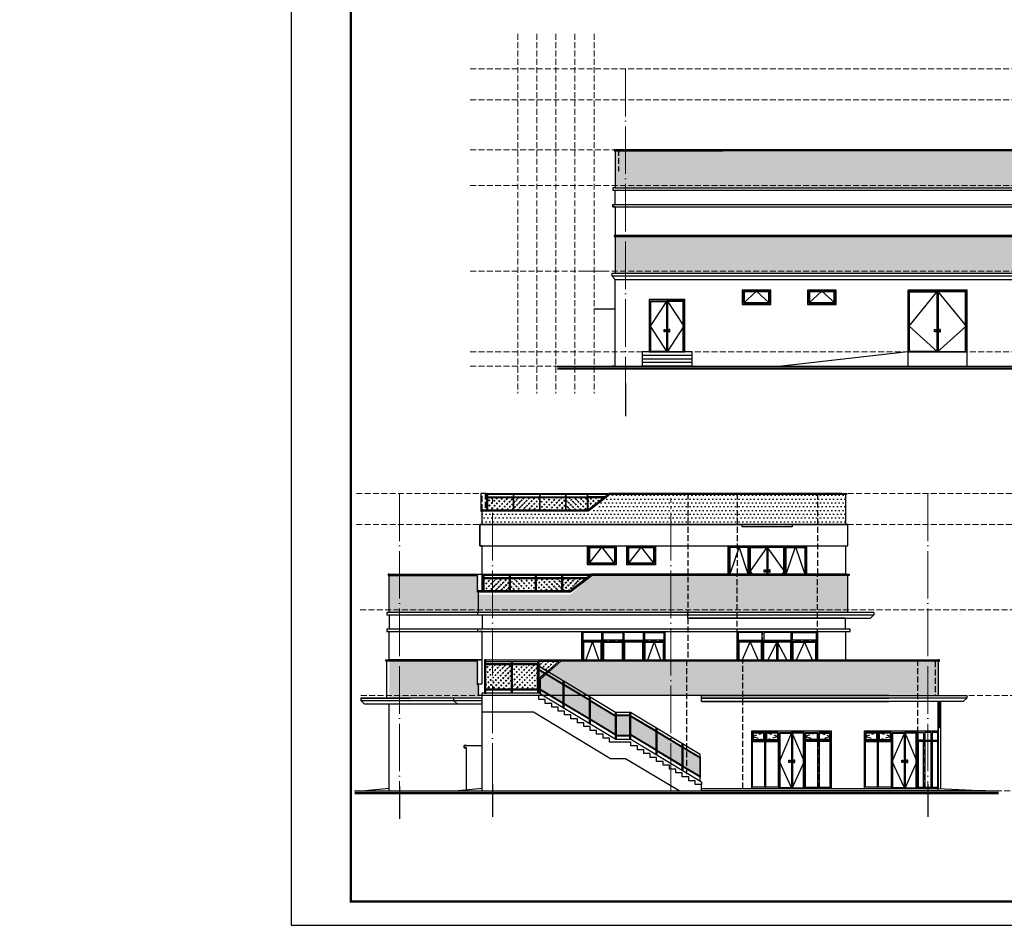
# Model space of a CAD drawing. Extents: x 447288 to 563800, y -194684 to 241749.
# Tile 64 of 91: x 447288 to 488669, y -20095 to 17973. Entities that reach past the tile are written whole.
import ezdxf

# ---------------------------------------------------------------- set-up
doc = ezdxf.new("R2010")
doc.units = 0
doc.header["$LTSCALE"] = 1000
for name, pattern in [('__DASH', [0.35, 0.25, -0.1]), ('DASH', [0.35, 0.25, -0.1]), ('DOTE', [2.42, 2, -0.2, 0.02, -0.2])]:
    doc.linetypes.add(name, pattern=pattern)
doc.layers.add('A-ASIS', color=115, linetype='DASH', lineweight=0, plot=False)
for name, color, linetype in [('A-ELEV-HATCH', 8, 'Continuous'), ('A-ELEV-HRAL', 3, 'Continuous'), ('A-ELEV-WIN1', 135, 'Continuous'), ('A-GRND', 7, 'Continuous'), ('A-OVER', 7, 'Continuous'), ('A-PUB_HATCH', 8, 'Continuous'), ('AXIS', 3, 'Continuous'), ('PUB_TITLE', 4, 'Continuous'), ('主楼节点$0$13W$0$PUB_HATCH', 8, 'Continuous')]:
    doc.layers.add(name, color=color, linetype=linetype)
doc.layers.add('DOTE', color=10, linetype='DOTE', lineweight=9)
pattern_1 = [(45, (0, 8), (-97.976716, 97.976716), [44.8, -115.2]), (45, (19.2, 16), (-97.976716, 97.976716), [19.2, -140.8]), (45, (0, 16), (-97.976716, 97.976716), [32, -128]), (45, (9.6, 8), (107.48023, -107.48023), [40, -120]), (45, (0, 0), (-97.976716, 97.976716), [64, -96]), (45, (0, 24), (-97.976716, 97.976716), [16, -144])]
pattern_2 = [(360, (-248835.66, -69012.44), (79.375, 158.75), [0, -158.75])]

# ---------------------------------------------------------------- blocks, each defined once
blk = doc.blocks.new('XFDAG')
at = {"layer": 'A-OVER'}
h = blk.add_hatch(dxfattribs=at)
h.set_pattern_fill('玻璃1', color=8, scale=20)
h.set_pattern_definition(pattern_1)
h.paths.add_polyline_path([(819835, -5848), (818991, -5848), (819479, -6282), (819835, -6068)])
h = blk.add_hatch(dxfattribs=at)
h.set_pattern_fill('玻璃1', color=8, scale=20)
h.set_pattern_definition(pattern_1)
h.paths.add_polyline_path([(819895, -5983), (820960, -5983), (820960, -7023), (819895, -7023)])
h = blk.add_hatch(dxfattribs=at)
h.set_pattern_fill('玻璃1', color=8, scale=20)
h.set_pattern_definition([(45, (90032.86, -35417.43), (-97.976716, 97.976716), [44.8, -115.2]), (45, (90052.06, -35409.43), (-97.976716, 97.976716), [19.2, -140.8]), (45, (90032.86, -35409.43), (-97.976716, 97.976716), [32, -128]), (45, (90042.46, -35417.43), (107.48023, -107.48023), [40, -120]), (45, (90032.86, -35425.43), (-97.976716, 97.976716), [64, -96]), (45, (90032.86, -35401.43), (-97.976716, 97.976716), [16, -144])])
h.paths.add_polyline_path([(822056, -5983), (820990, -5983), (820990, -7023), (822056, -7023)])
h = blk.add_hatch(dxfattribs=at)
h.set_pattern_fill('玻璃1', color=8, scale=20)
h.set_pattern_definition(pattern_1)
h.paths.add_polyline_path([(819835, -6994), (819835, -6214), (818809, -6831), (818809, -7611)])
h.paths.add_polyline_path([(818779, -6849), (817709, -7493), (817709, -8273), (818779, -7629)])
h.paths.add_polyline_path([(817679, -7511), (816609, -8155), (816609, -8935), (817679, -8291)])
h.paths.add_polyline_path([(816579, -8133), (816016, -8133), (816009, -8137), (816009, -8973), (816579, -8973)])
h.paths.add_polyline_path([(815979, -8155), (814909, -8799), (814909, -9579), (815979, -8935)])
h.paths.add_polyline_path([(814879, -9597), (814879, -8817), (813809, -9461), (813809, -10241)])
h.paths.add_polyline_path([(813779, -9479), (813055, -9915), (813055, -10695), (813779, -10259)])
at = {"layer": 'A-ELEV-HRAL', "color": 46}
for points in [[(813055, -10899), (813055, -9769), (815982, -8008), (816612, -8008), (819840, -6065)], [(819835, -5798), (818935, -5798)], [(819835, -5848), (818991, -5848)], [(819835, -5848), (818991, -5848), (819479, -6282), (819835, -6068), (819835, -5848)], [(822116, -5798), (819835, -5798), (819835, -7198)], [(822056, -5857), (819895, -5859), (819895, -7198)]]:
    blk.add_lwpolyline(points, dxfattribs=at)
for points in [[(819835, -6214), (819835, -6185), (818809, -6802), (818809, -6831)], [(820960, -5983), (819895, -5983), (819895, -5958), (820960, -5958)], [(820990, -5858), (820960, -5858), (820960, -7198), (820990, -7198)], [(822056, -5983), (820990, -5983), (820990, -5958), (822056, -5958)], [(822116, -7198), (822056, -7198), (822056, -5798), (822116, -5798)], [(818779, -6849), (818779, -6820), (817709, -7464), (817709, -7493)], [(818809, -6685), (818779, -6704), (818779, -7833), (818809, -7815)], [(819835, -7023), (819835, -6994), (818809, -7611), (818809, -7640)], [(819895, -7023), (820960, -7023), (820960, -7048), (819895, -7048)], [(820990, -7023), (822056, -7023), (822056, -7048), (820990, -7048)], [(817709, -7347), (817679, -7366), (817679, -8496), (817709, -8477)], [(817679, -7511), (817679, -7482), (816609, -8126), (816609, -8155)], [(818779, -7658), (818779, -7629), (817709, -8273), (817709, -8302)], [(815979, -8155), (815979, -8126), (814909, -8770), (814909, -8799)], [(816009, -8008), (815979, -8008), (815979, -9148), (816009, -9148)], [(816579, -8108), (816009, -8108), (816009, -8108), (816009, -8137), (816016, -8133), (816579, -8133)], [(816609, -8008), (816579, -8008), (816579, -9148), (816609, -9148)], [(814909, -8654), (814879, -8672), (814879, -9802), (814909, -9783)], [(817679, -8320), (817679, -8291), (816609, -8935), (816609, -8964)], [(814879, -8817), (814879, -8788), (813809, -9432), (813809, -9461)], [(815979, -8964), (815979, -8935), (814909, -9579), (814909, -9608)], [(816579, -8973), (816009, -8973), (816009, -8998), (816579, -8998)], [(813779, -9479), (813779, -9450), (813055, -9886), (813055, -9915)], [(813809, -9316), (813779, -9334), (813779, -10464), (813809, -10446)], [(814879, -9626), (814879, -9597), (813809, -10241), (813809, -10270)], [(813779, -10289), (813779, -10259), (813055, -10695), (813055, -10724)]]:
    blk.add_lwpolyline(points, close=True, dxfattribs=at)
at = {"layer": 'A-OVER', "color": 8}
for points in [[(819895, -5983), (820960, -5983), (820960, -7023), (819895, -7023)], [(822056, -5983), (820990, -5983), (820990, -7023), (822056, -7023)], [(819835, -6994), (819835, -6214), (818809, -6831), (818809, -7611)], [(818779, -6849), (817709, -7493), (817709, -8273), (818779, -7629)], [(817679, -7511), (816609, -8155), (816609, -8935), (817679, -8291)], [(815979, -8155), (814909, -8799), (814909, -9579), (815979, -8935)], [(816579, -8133), (816016, -8133), (816009, -8137), (816009, -8973), (816579, -8973)], [(814879, -9597), (814879, -8817), (813809, -9461), (813809, -10241)], [(813779, -9479), (813055, -9915), (813055, -10695), (813779, -10259)]]:
    blk.add_lwpolyline(points, close=True, dxfattribs=at)
blk = doc.blocks.new('fghjfgj')
at = {"layer": 'A-OVER'}
h = blk.add_hatch(dxfattribs=at)
h.set_pattern_fill('玻璃1', color=8, scale=20)
h.set_pattern_definition([(45, (59844.82, 30437.82), (-97.976716, 97.976716), [44.8, -115.2]), (45, (59864.02, 30445.82), (-97.976716, 97.976716), [19.2, -140.8]), (45, (59844.82, 30445.82), (-97.976716, 97.976716), [32, -128]), (45, (59854.42, 30437.82), (107.48023, -107.48023), [40, -120]), (45, (59844.82, 30429.82), (-97.976716, 97.976716), [64, -96]), (45, (59844.82, 30453.82), (-97.976716, 97.976716), [16, -144])])
h.paths.add_polyline_path([(733637, 51332), (732567, 51332), (732567, 50807), (733637, 50807)])
at = {"layer": 'A-ELEV-HRAL', "color": 46}
for points in [[(732537, 51457), (732567, 51457), (732567, 50807), (732537, 50807)], [(732567, 51332), (733637, 51332), (733637, 51357), (732567, 51357)]]:
    blk.add_lwpolyline(points, close=True, dxfattribs=at)
at = {"layer": 'A-OVER', "color": 8}
blk.add_lwpolyline([(733637, 51332), (732567, 51332), (732567, 50807), (733637, 50807)], close=True, dxfattribs=at)
blk = doc.blocks.new('SDFG')
at = {"layer": 'A-OVER'}
h = blk.add_hatch(dxfattribs=at)
h.set_pattern_fill('玻璃1', color=8, scale=20)
h.set_pattern_definition([(45, (-45651.42, -9674.32), (-97.976716, 97.976716), [44.8, -115.2]), (45, (-45632.22, -9666.32), (-97.976716, 97.976716), [19.2, -140.8]), (45, (-45651.42, -9666.32), (-97.976716, 97.976716), [32, -128]), (45, (-45641.82, -9674.32), (107.48023, -107.48023), [40, -120]), (45, (-45651.42, -9682.32), (-97.976716, 97.976716), [64, -96]), (45, (-45651.42, -9658.32), (-97.976716, 97.976716), [16, -144])])
h.paths.add_polyline_path([(729472, 47927), (730501, 47927), (730501, 47402), (730176, 47402)])
h = blk.add_hatch(dxfattribs=at)
h.set_pattern_fill('玻璃1', color=8, scale=20)
h.set_pattern_definition([(45, (1758.82, 19082.29), (-97.976716, 97.976716), [44.8, -115.2]), (45, (1778.02, 19090.29), (-97.976716, 97.976716), [19.2, -140.8]), (45, (1758.82, 19090.29), (-97.976716, 97.976716), [32, -128]), (45, (1768.42, 19082.29), (107.48023, -107.48023), [40, -120]), (45, (1758.82, 19074.29), (-97.976716, 97.976716), [64, -96]), (45, (1758.82, 19098.29), (-97.976716, 97.976716), [16, -144])])
h.paths.add_polyline_path([(733786, 47927), (732731, 47927), (732731, 47402), (733786, 47402)])
at = {"layer": 'A-ELEV-HRAL', "color": 46}
blk.add_lwpolyline([(729326, 48052), (733846, 48052), (733846, 48102), (729276, 48102)], dxfattribs=at)
for points in [[(730531, 48052), (730501, 48052), (730501, 47402), (730531, 47402)], [(733846, 47402), (733786, 47402), (733786, 48052), (733846, 48052)], [(730501, 47927), (729472, 47927), (729444, 47952), (730501, 47952)], [(733786, 47927), (732731, 47927), (732731, 47952), (733786, 47952)]]:
    blk.add_lwpolyline(points, close=True, dxfattribs=at)
at = {"layer": 'A-OVER', "color": 8}
for points in [[(729472, 47927), (730501, 47927), (730501, 47402), (730176, 47402)], [(733786, 47927), (732731, 47927), (732731, 47402), (733786, 47402)]]:
    blk.add_lwpolyline(points, close=True, dxfattribs=at)
at = {"layer": 'A-OVER', "xscale": -1}
for p in [(1464167, -3405), (1465267, -3405)]:
    blk.add_blockref('fghjfgj', p, dxfattribs=at)
blk = doc.blocks.new('DFVGXZDF')
at = {"layer": 'A-ELEV-WIN1'}
for points in [[(726191, 48502), (727391, 48502), (727391, 49302), (726191, 49302)], [(726241, 48552), (727341, 48552), (727341, 49252), (726241, 49252)]]:
    blk.add_lwpolyline(points, close=True, dxfattribs=at)
for points in [[(726241, 48552), (726791, 49252), (727341, 48552)], [(727341, 49252), (727341, 48552)], [(727341, 48552), (727341, 49252)], [(727391, 48552), (727391, 49252)], [(727316, 49227), (726266, 49227), (726266, 48577), (727316, 48577)], [(727316, 49227), (727316, 48577)]]:
    blk.add_lwpolyline(points, dxfattribs=at)
blk = doc.blocks.new('GC1205')
at = {"layer": 'A-ELEV-WIN1'}
for points in [[(35, 500), (-1165, 500), (-1165, -100), (35, -100)], [(-15, 450), (-1115, 450), (-1115, -50), (-15, -50)], [(-45, 420), (-1085, 420), (-1085, -20), (-45, -20)]]:
    blk.add_lwpolyline(points, close=True, dxfattribs=at)
blk.add_lwpolyline([(-15, -50), (-565, 450), (-1115, -50)], dxfattribs=at)
blk = doc.blocks.new('fdffff')
at = {"layer": 'A-ASIS'}
for p, q in [((2000, 6262), (2000, 7416)), ((2000, 7416), (2000, 6262)), ((0, 6839), (2400, 6839)), ((0, 6262), (2400, 6262)), ((2400, 5712), (0, 5712)), ((0, 5176), (2400, 5176)), ((2000, 4055), (2000, 5176)), ((2000, 5176), (2000, 4055)), ((0, 4598), (2400, 4598)), ((2000, 1523), (2000, 2677)), ((2000, 2677), (2000, 1523)), ((0, 2100), (2400, 2100)), ((0, 1523), (2400, 1523)), ((2400, 973), (0, 973)), ((0, 436), (2400, 436)), ((2000, -420), (2000, 436)), ((2000, 436), (2000, -420)), ((0, 159), (2400, 159)), ((0, -160), (2400, -160))]:
    blk.add_line(p, q, dxfattribs=at)
at = {"layer": 'A-ELEV-WIN1'}
for points in [[(2400, 4055), (2400, 7416), (0, 7416), (0, 4055)], [(1975, 7366), (1975, 6864), (50, 6864), (50, 7366)], [(2350, 6287), (2350, 7366), (2025, 7366), (2025, 6287)], [(2350, 7366), (2350, 6864), (2025, 6864), (2025, 7366)], [(2325, 6889), (2325, 7341), (2050, 7341), (2050, 6889)], [(1975, 6814), (1975, 6287), (50, 6287), (50, 6814)], [(2350, 6287), (2350, 6814), (2025, 6814), (2025, 6287)], [(2050, 6789), (2050, 6312), (2325, 6312), (2325, 6789)], [(2350, 6237), (2350, 5712), (0, 5712), (0, 6237)], [(2325, 6212), (2325, 5737), (25, 5737), (25, 6212)], [(1187, 5837), (1187, 5787), (1087, 5787), (1087, 5837)], [(2350, 5201), (2350, 5712), (0, 5712), (0, 5201)], [(2325, 5226), (2325, 5687), (25, 5687), (25, 5226)], [(1187, 5587), (1187, 5637), (1087, 5637), (1087, 5587)], [(1975, 4623), (1975, 5151), (50, 5151), (50, 4623)], [(2350, 5151), (2350, 4623), (2025, 4623), (2025, 5151)], [(2050, 4648), (2050, 5126), (2325, 5126), (2325, 4648)], [(1975, 4105), (1975, 4573), (50, 4573), (50, 4105)], [(2350, 4105), (2350, 4573), (2025, 4573), (2025, 4105)], [(2325, 4548), (2325, 4130), (2050, 4130), (2050, 4548)], [(2400, -435), (2400, 2677), (0, 2677), (0, -435)], [(1975, 2627), (1975, 2125), (50, 2125), (50, 2627)], [(2350, 1548), (2350, 2627), (2025, 2627), (2025, 1548)], [(2350, 2627), (2350, 2125), (2025, 2125), (2025, 2627)], [(2325, 2150), (2325, 2602), (2050, 2602), (2050, 2150)], [(1975, 2075), (1975, 1548), (50, 1548), (50, 2075)], [(2350, 1548), (2350, 2075), (2025, 2075), (2025, 1548)], [(2050, 2050), (2050, 1573), (2325, 1573), (2325, 2050)], [(2350, 1498), (2350, 973), (0, 973), (0, 1498)], [(2325, 1473), (2325, 998), (25, 998), (25, 1473)], [(2350, 461), (2350, 973), (0, 973), (0, 461)], [(2325, 486), (2325, 948), (25, 948), (25, 486)], [(1187, 1098), (1187, 1048), (1087, 1048), (1087, 1098)], [(1187, 848), (1187, 898), (1087, 898), (1087, 848)], [(1975, 184), (1975, 411), (50, 411), (50, 184)], [(1975, -135), (1975, 134), (50, 134), (50, -135)], [(2350, 411), (2350, 184), (2025, 184), (2025, 411)], [(2350, -135), (2350, 134), (2025, 134), (2025, -135)], [(1975, -420), (1975, -185), (50, -185), (50, -420)], [(2350, -420), (2350, -185), (2025, -185), (2025, -420)]]:
    blk.add_lwpolyline(points, close=True, dxfattribs=at)
at = {"layer": 'A-ELEV-WIN1', "linetype": '__DASH'}
for points in [[(2350, 6864), (2187, 7366), (2025, 6864)], [(2350, 6814), (2187, 6287), (2025, 6814)], [(2350, 4623), (2187, 5151), (2025, 4623)], [(2350, 4573), (2187, 4105), (2025, 4573)], [(2350, 2125), (2187, 2627), (2025, 2125)], [(2350, 2075), (2187, 1548), (2025, 2075)]]:
    blk.add_lwpolyline(points, dxfattribs=at)
at = {"layer": 'A-ELEV-WIN1'}
for points in [[(2350, 5712), (1137, 5201), (0, 5712), (1137, 6237), (2350, 5712)], [(2350, 973), (1137, 461), (0, 973), (1137, 1498), (2350, 973)]]:
    blk.add_lwpolyline(points, dxfattribs=at)

msp = doc.modelspace()

# ---------------------------------------------------------------- hatches: boundary and pattern name
at = {"layer": 'A-ELEV-HATCH'}
h = msp.add_hatch(dxfattribs=at)
h.set_pattern_fill('DOTS', color=256, scale=100, style=0)
h.set_pattern_definition([(360, (-312626.91, -925.8), (79.375, 158.75), [0, -158.75])])
h.paths.add_polyline_path([(515969.2, 15857.1), (509607.2, 15857.1), (508707.2, 15157.1), (489088.2, 15157.1), (489088.2, 14607.1), (525788.2, 14607.1), (525788.2, 15157.1), (516869.2, 15157.1)])
h.paths.add_polyline_path([(519169.2, 12457.1), (505988.2, 12457.1), (505337.2, 12457.1), (504437.2, 11657.1), (491999.2, 11657.1), (491099.2, 12457.1), (472318.6, 12457.1), (472318.6, 12257.1), (472318.6, 10907.1), (537787.6, 10907.4), (537938.2, 10907.2), (537938.2, 11657.1), (520069.2, 11657.1)])
h.paths.add_polyline_path([(543788.2, 8057.1), (523465.9, 8057.1), (522565.9, 8857.1), (502610.4, 8857.1), (501710.4, 8057.1), (494215.9, 8057.1), (493315.9, 8857.1), (472318.6, 8857.1), (472318.6, 7507.1), (472318.6, 7307.1), (541715.8, 7307.1), (543788.2, 7307.1)])
h = msp.add_hatch(dxfattribs=at)
h.set_pattern_fill('DOTS', color=256, scale=100, style=0)
h.set_pattern_definition(pattern_2)
h.paths.add_polyline_path([(466721.9, -2790.7), (471190.9, -2790.7), (472090.9, -1990.7), (481991.3, -1990.7), (481991.3, -3240.7), (466721.9, -3240.7)])
h = msp.add_hatch(dxfattribs=at)
h.set_pattern_fill('DOTS', color=256, scale=100, style=0)
h.set_pattern_definition(pattern_2)
h.paths.add_polyline_path([(466672.5, -6190.7), (470440.9, -6190.7), (471340.9, -5390.7), (482091.9, -5390.7), (482091.9, -6940.7), (482091.9, -6940.7), (466621.9, -6940.7), (466621.9, -6190.7)])
h.paths.add_polyline_path([(469156.9, -9763.1), (469554, -9410.1), (470025.9, -8990.7), (485891.9, -8990.7), (485891.9, -10440.7), (469272.5, -10440.7), (469156.9, -10371.1)])
h.paths.add_polyline_path([(462821.9, -8990.7), (466571.9, -8990.7), (466571.9, -9940.7), (466571.9, -9990.7), (466621.9, -9990.7), (466621.9, -10540.7), (462821.9, -10540.7)])
h.paths.add_polyline_path([(462821.9, -5390.7), (466571.9, -5390.7), (466571.9, -6140.7), (466571.9, -6190.7), (466621.9, -6190.7), (466621.9, -6940.7), (466521.9, -6940.7), (466521.9, -6940.7), (462821.9, -6940.7)])
at = {"layer": 'A-OVER'}
h = msp.add_hatch(dxfattribs=at)
h.set_pattern_fill('玻璃1', color=8, scale=20)
h.set_pattern_definition([(45, (56733.82, 30437.82), (-97.976716, 97.976716), [44.8, -115.2]), (45, (56753.02, 30445.82), (-97.976716, 97.976716), [19.2, -140.8]), (45, (56733.82, 30445.82), (-97.976716, 97.976716), [32, -128]), (45, (56743.42, 30437.82), (107.48023, -107.48023), [40, -120]), (45, (56733.82, 30429.82), (-97.976716, 97.976716), [64, -96]), (45, (56733.82, 30453.82), (-97.976716, 97.976716), [16, -144])])
h.paths.add_polyline_path([(470260.9, -2115.7), (471141.9, -2115.7), (471141.9, -2640.7), (470260.9, -2640.7)])
h = msp.add_hatch(dxfattribs=at)
h.set_pattern_fill('玻璃1', color=8, scale=20)
h.set_pattern_definition([(45, (-46407.04, -6269.32), (-97.976716, 97.976716), [44.8, -115.2]), (45, (-46387.84, -6261.32), (-97.976716, 97.976716), [19.2, -140.8]), (45, (-46407.04, -6261.32), (-97.976716, 97.976716), [32, -128]), (45, (-46397.44, -6269.32), (107.48023, -107.48023), [40, -120]), (45, (-46407.04, -6277.32), (-97.976716, 97.976716), [64, -96]), (45, (-46407.04, -6253.32), (-97.976716, 97.976716), [16, -144])])
h.paths.add_polyline_path([(471875, -2115.7), (471171.9, -2115.7), (471171.9, -2463.7), (471171.9, -2640.7)])
at = {"layer": '主楼节点$0$13W$0$PUB_HATCH'}
h = msp.add_hatch(dxfattribs=at)
h.set_pattern_fill('HEX', color=256, scale=10, angle=360, style=0)
h.set_pattern_definition([(360, (946247.614, -1027847.884), (4e-15, 16.49778), [9.525, -19.05]), (120, (946247.614, -1027847.884), (-14.28749659, -8.24889), [9.525, -19.05]), (60, (946257.139, -1027847.884), (-14.28749659, 8.24889), [9.525, -19.05])])
h.paths.add_polyline_path([(447287.7, -15825.8), (447287.7, -15795.8), (447287.7, -15795.8), (447287.7, -15825.8)])

# ---------------------------------------------------------------- linework, layer by layer
at = {"layer": 'A-ASIS'}
for p, q in [((468225.8, 17379.3), (468225.8, 2258.6)), ((469025.8, 17379.3), (469025.8, 2258.6)), ((469825.8, 17379.3), (469825.8, 2258.6)), ((470625.8, 17379.3), (470625.8, 2258.6)), ((471425.8, 17379.3), (471425.8, 2258.6)), ((466217, 15907.1), (550402, 15907.1)), ((466217.6, 14607.1), (550402.6, 14607.1)), ((466217.6, 12507.1), (550402.6, 12507.1)), ((466217.6, 11007.1), (550402.6, 11007.1)), ((466217.6, 7407.1), (550402.6, 7407.1)), ((484613.6, 4007.1), (484613.6, 6607.1)), ((485863.6, 6607.1), (485863.6, 4007.1)), ((473743.6, 4007.1), (473743.6, 6207.1)), ((474493.6, 6207.1), (474493.6, 4007.1)), ((466217.6, 4007.1), (489088.2, 4007.1)), ((466217.6, 3407.1), (550402.6, 3407.1)), ((461437.4, -1940.7), (491327.1, -1940.7)), ((461437.4, -3240.7), (491327.7, -3240.7)), ((477956.9, -5340.7), (477956.9, -4140.7)), ((478706.9, -4140.7), (478706.9, -5340.7)), ((479456.9, -5340.7), (479456.9, -4140.7)), ((461602.2, -6840.7), (491492.5, -6840.7)), ((471781.9, -8940.7), (471781.9, -7740.7)), ((472656.9, -8940.7), (472656.9, -7740.7)), ((473531.9, -8940.7), (473531.9, -7740.7)), ((478512.2, -8940.7), (478512.2, -7740.7)), ((479741.3, -8940.7), (479741.3, -7740.7)), ((470906.9, -8140.7), (471781.9, -8140.7)), ((474406.9, -8140.7), (471781.9, -8140.7)), ((472681.9, -8140.7), (471781.9, -8140.7)), ((472631.9, -8140.7), (473531.9, -8140.7)), ((477435.6, -8140.7), (478512.2, -8140.7)), ((480815.8, -8140.7), (478512.2, -8140.7)), ((479125.7, -8115.7), (479125.7, -8940.7)), ((461621.9, -10440.7), (491327.7, -10440.7)), ((461364, -14440.7), (491327.7, -14440.7))]:
    msp.add_line(p, q, dxfattribs=at)
msp.add_lwpolyline([(470999.2, 7407.1), (471846.3, 7407.1)], dxfattribs=at)
at = {"layer": 'A-ELEV-HRAL', "color": 46}
for points in [[(471768.4, 3407.1), (471768.4, 3407.1), (471838.4, 3407.1)], [(472253.6, 3407.1), (472253.6, 3407.1), (472183.6, 3407.1)], [(472021.3, -1990.7), (466900.9, -1990.7), (466900.9, -1940.7), (472072.5, -1940.7)], [(485956.9, -14440.7), (485956.9, -14440.7), (486026.9, -14440.7)]]:
    msp.add_lwpolyline(points, dxfattribs=at)
for points in [[(466900.9, -2640.7), (466960.9, -2640.7), (466960.9, -1985.7), (466900.9, -1985.7)], [(471171.9, -1990.7), (471141.9, -1990.7), (471141.9, -2640.7), (471171.9, -2640.7)], [(471141.9, -2115.7), (470260.9, -2115.7), (470260.9, -2090.7), (471141.9, -2090.7)], [(471171.9, -2115.7), (471875, -2115.7), (471903.1, -2090.7), (471171.9, -2090.7)]]:
    msp.add_lwpolyline(points, close=True, dxfattribs=at)
at = {"layer": 'A-ELEV-WIN1'}
for points in [[(487113.6, 6607.1), (484613.6, 6607.1), (484613.6, 4007.1), (484613.6, 4007.1), (484613.6, 4007.1), (485713.6, 4007.1), (485713.6, 4007.1), (487113.6, 4007.1)], [(484663.6, 6557.1), (485863.6, 6557.1), (485863.6, 4007.1), (484663.6, 4007.1)], [(484688.6, 6532.1), (485838.6, 6532.1), (485838.6, 4032.1), (484688.6, 4032.1)], [(487063.6, 6557.1), (485863.6, 6557.1), (485863.6, 4007.1), (487063.6, 4007.1)], [(487038.6, 6532.1), (485888.6, 6532.1), (485888.6, 4032.1), (487038.6, 4032.1)], [(475243.6, 6207.1), (473743.6, 6207.1), (473743.6, 4007.1), (473743.6, 4007.1), (473743.6, 4007.1), (474343.6, 4007.1), (474343.6, 4007.1), (475243.6, 4007.1)], [(473793.6, 6157.1), (474493.6, 6157.1), (474493.6, 4007.1), (473793.6, 4007.1)], [(473818.6, 6132.1), (474468.6, 6132.1), (474468.6, 4032.1), (473818.6, 4032.1)], [(475193.6, 6157.1), (474493.6, 6157.1), (474493.6, 4007.1), (475193.6, 4007.1)], [(475168.6, 6132.1), (474518.6, 6132.1), (474518.6, 4032.1), (475168.6, 4032.1)], [(474368.6, 4957.1), (474418.6, 4957.1), (474418.6, 4857.1), (474368.6, 4857.1)], [(474618.6, 4957.1), (474568.6, 4957.1), (474568.6, 4857.1), (474618.6, 4857.1)], [(485738.6, 4957.1), (485788.6, 4957.1), (485788.6, 4857.1), (485738.6, 4857.1)], [(485988.6, 4957.1), (485938.6, 4957.1), (485938.6, 4857.1), (485988.6, 4857.1)], [(478581.9, -5153.2), (478631.9, -5153.2), (478631.9, -5253.2), (478581.9, -5253.2)], [(478831.9, -5153.2), (478781.9, -5153.2), (478781.9, -5253.2), (478831.9, -5253.2)], [(471756.9, -7790.7), (470956.9, -7790.7), (470956.9, -8115.7), (471756.9, -8115.7)], [(471806.9, -7790.7), (472631.9, -7790.7), (472631.9, -8115.7), (471806.9, -8115.7)], [(473506.9, -7790.7), (472681.9, -7790.7), (472681.9, -8115.7), (473506.9, -8115.7)], [(473556.9, -7790.7), (474356.9, -7790.7), (474356.9, -8115.7), (473556.9, -8115.7)], [(478487.2, -7790.7), (477485.6, -7790.7), (477485.6, -8115.7), (478487.2, -8115.7)], [(479716.3, -7790.7), (478562.2, -7790.7), (478562.2, -8115.7), (479716.3, -8115.7)], [(479766.3, -7790.7), (480765.8, -7790.7), (480765.8, -8115.7), (479766.3, -8115.7)]]:
    msp.add_lwpolyline(points, close=True, dxfattribs=at)
for points in [[(485863.6, 6557.1), (487063.6, 5094.6), (485863.6, 4007.1), (484663.6, 5094.6), (485863.6, 6557.1)], [(474493.6, 6157.1), (475193.6, 5094.6), (474493.6, 4007.1), (473793.6, 5094.6), (474493.6, 6157.1)], [(477056.9, -5340.7), (477056.9, -4140.7), (480356.9, -4140.7), (480356.9, -5340.7)], [(477931.9, -5340.7), (477931.9, -4190.7), (477106.9, -4190.7), (477106.9, -5340.7)], [(477931.9, -5340.7), (477931.9, -4190.7), (477106.9, -4190.7), (477106.9, -5340.7)], [(477906.9, -5340.7), (477906.9, -4215.7), (477131.9, -4215.7), (477131.9, -5340.7)], [(477906.9, -5340.7), (477906.9, -4215.7), (477131.9, -4215.7), (477131.9, -5340.7)], [(477906.6, -5340.7), (477519.4, -4190.7), (477132.1, -5340.7)], [(477981.9, -5340.7), (477981.9, -4190.7), (478706.9, -4190.7), (478706.9, -5340.7)], [(478706.9, -4190.7), (477981.9, -5203.2), (478069.5, -5340.7)], [(478006.9, -5340.7), (478006.9, -4215.7), (478681.9, -4215.7), (478681.9, -5340.7)], [(479431.9, -5340.7), (479431.9, -4190.7), (478706.9, -4190.7), (478706.9, -5340.7)], [(479344.2, -5340.7), (479431.9, -5203.2), (478706.9, -4190.7)], [(479406.9, -5340.7), (479406.9, -4215.7), (478731.9, -4215.7), (478731.9, -5340.7)], [(479481.9, -5340.7), (479481.9, -4190.7), (480306.9, -4190.7), (480306.9, -5340.7)], [(479506.9, -5340.7), (479506.9, -4215.7), (480281.9, -4215.7), (480281.9, -5340.7)], [(479507.1, -5340.7), (479894.4, -4190.7), (480281.6, -5340.7)], [(470906.9, -8940.7), (470906.9, -7740.7), (474406.9, -7740.7), (474406.9, -8940.7)], [(471756.9, -8940.7), (471756.9, -7790.7), (470956.9, -7790.7), (470956.9, -8940.7)], [(477435.6, -8940.7), (477435.6, -7740.7), (480815.8, -7740.7), (480815.8, -8940.7)], [(478487.2, -8940.7), (478487.2, -7790.7), (477485.6, -7790.7), (477485.6, -8940.7)], [(471756.9, -8940.7), (471756.9, -8165.7), (470956.9, -8165.7), (470956.9, -8940.7)], [(471731.9, -8940.7), (471731.9, -8190.7), (470981.9, -8190.7), (470981.9, -8940.7)], [(471731.9, -8940.7), (471731.9, -8190.7), (470981.9, -8190.7), (470981.9, -8940.7)], [(471626.4, -8940.7), (471356.9, -8165.7), (471087.3, -8940.7)], [(471806.9, -8940.7), (471806.9, -8165.7), (472631.9, -8165.7), (472631.9, -8940.7)], [(471831.9, -8940.7), (471831.9, -8190.7), (472606.9, -8190.7), (472606.9, -8940.7)], [(471831.9, -8940.7), (471831.9, -8190.7), (472606.9, -8190.7), (472606.9, -8940.7)], [(473506.9, -8940.7), (473506.9, -8165.7), (472681.9, -8165.7), (472681.9, -8940.7)], [(473481.9, -8940.7), (473481.9, -8190.7), (472706.9, -8190.7), (472706.9, -8940.7)], [(473481.9, -8940.7), (473481.9, -8190.7), (472706.9, -8190.7), (472706.9, -8940.7)], [(473556.9, -8940.7), (473556.9, -8165.7), (474356.9, -8165.7), (474356.9, -8940.7)], [(473581.9, -8940.7), (473581.9, -8190.7), (474331.9, -8190.7), (474331.9, -8940.7)], [(473690.2, -8940.7), (473956.9, -8190.7), (474223.5, -8940.7)], [(478487.2, -8940.7), (478487.2, -8165.7), (477485.6, -8165.7), (477485.6, -8940.7)], [(478462.2, -8940.7), (478462.2, -8190.7), (477510.6, -8190.7), (477510.6, -8940.7)], [(478462.2, -8940.7), (478462.2, -8190.7), (477510.6, -8190.7), (477510.6, -8940.7)], [(478323.9, -8940.7), (477986.4, -8165.7), (477648.9, -8940.7)], [(478537.2, -8940.7), (478537.2, -8165.7), (479125.7, -8165.7), (479125.7, -8940.7)], [(478562.2, -8940.7), (478562.2, -8190.7), (479100.7, -8190.7), (479100.7, -8940.7)], [(479125.7, -8165.7), (478724.7, -8940.7)], [(479716.3, -8940.7), (479716.3, -8165.7), (479125.7, -8165.7), (479125.7, -8940.7)], [(479528.1, -8940.7), (479125.7, -8165.7)], [(479691.3, -8940.7), (479691.3, -8190.7), (479150.7, -8190.7), (479150.7, -8940.7)], [(479766.3, -8940.7), (479766.3, -8165.7), (480765.8, -8165.7), (480765.8, -8940.7)], [(479791.3, -8940.7), (479791.3, -8190.7), (480740.8, -8190.7), (480740.8, -8940.7)], [(479932.9, -8940.7), (480266.1, -8190.7), (480599.2, -8940.7)]]:
    msp.add_lwpolyline(points, dxfattribs=at)
at = {"layer": 'A-GRND'}
for p, q in [((469878.8, 3407.1), (547509.3, 3407.1)), ((461364, -14440.7), (488434.4, -14440.7))]:
    msp.add_line(p, q, dxfattribs=at)
at = {"layer": 'A-GRND', "const_width": 100}
for points in [[(469878.8, 3307.1), (547509.3, 3307.1)], [(461364, -14540.7), (488434.4, -14540.7)]]:
    msp.add_lwpolyline(points, dxfattribs=at)
at = {"layer": 'A-OVER'}
for p, q in [((491118.2, 12507.1), (472318.6, 12507.1)), ((491099.2, 12457.1), (472318.6, 12457.1)), ((466721.9, -3240.7), (482091.3, -3240.7)), ((471473.8, -6940.7), (462721.9, -6940.7)), ((462721.9, -6940.7), (462721.9, -7040.7)), ((462721.9, -7040.7), (462821.9, -7040.7)), ((462821.9, -7040.7), (462821.9, -7640.7)), ((478091.3, -7190.7), (475373.8, -7190.7)), ((462821.9, -7640.7), (462721.9, -7640.7)), ((462721.9, -7640.7), (462721.9, -7740.7)), ((462721.9, -7740.7), (478291.9, -7740.7)), ((485891.9, -8990.7), (485891.9, -10440.7)), ((485891.9, -10690.7), (485891.9, -14340.7))]:
    msp.add_line(p, q, dxfattribs=at)
for points in [[(472318.6, 12507.1), (472268.6, 12507.1), (472268.6, 12457.1), (472318.6, 12457.1)], [(472268.6, 12457.1), (472318.6, 12457.1), (472318.6, 12405.5), (472318.6, 12257.1), (472318.6, 12257.1), (472318.6, 11357.1)], [(472318.6, 12507.1), (476856.1, 12507.1)], [(472318.6, 12457.1), (476856.1, 12457.1)], [(472318.6, 12457.1), (472318.6, 12257.1), (472318.6, 12257.1), (472318.6, 10907.1)], [(472318.6, 10907.1), (472218.6, 10907.1), (472218.6, 10807.1)], [(472318.6, 10907.1), (537787.6, 10907.4)], [(472218.6, 10207.1), (472218.6, 10107.1), (472318.6, 10107.1)], [(472318.6, 10107.1), (494053.2, 10107.6)], [(472318.6, 10107.1), (472318.6, 8907.1)], [(472318.6, 8907.1), (472268.6, 8907.1), (472268.6, 8907.1), (472268.6, 8857.1), (472318.6, 8857.1), (472318.6, 7507.1)], [(472318.6, 8907.1), (493338.2, 8907.1)], [(500238.2, 8207.1), (494238.2, 8207.1), (493338.2, 8907.1), (472318.6, 8907.1)], [(472318.6, 8857.1), (493315.9, 8857.1), (494215.9, 8157.1), (501710.4, 8157.1), (502610.4, 8857.1), (522565.9, 8857.1)], [(472318.6, 8857.1), (472318.6, 7307.1)], [(541715.8, 7307.1), (472168.6, 7307.1), (472168.6, 7207.1), (472318.6, 7057.1), (541715.8, 7057.1)], [(472168.6, 7207.1), (541715.8, 7207.1)], [(472318.6, 6307.1), (472318.6, 7057.1)], [(472318.6, 3407.1), (472318.6, 6207.1), (472318.6, 6207.1), (472318.6, 6307.1), (472318.6, 6307.1)], [(472318.6, 3407.1), (472318.6, 5807.1), (471460.5, 5807.1)], [(475543.6, 4007.1), (473443.6, 4007.1)], [(475543.6, 3857.1), (473443.6, 3857.1)], [(484613.6, 4007.1), (479313.6, 3407.1)], [(475543.6, 3707.1), (473443.6, 3707.1)], [(475543.6, 3557.1), (473443.6, 3557.1)], [(475543.6, 3407.1), (473443.6, 3407.1)], [(466900.9, -1940.7), (466670.9, -1940.7), (466670.9, -2640.7)], [(481840.7, -1940.7), (472071.9, -1940.7), (471171.9, -2640.7), (466671.9, -2640.7)], [(481991.3, -1990.7), (472090.9, -1990.7), (471190.9, -2690.7), (466671.9, -2690.7)], [(481840.7, -1940.7), (482041.3, -1940.7), (482041.3, -1990.7), (481991.3, -1990.7)], [(481991.3, -1990.7), (481991.3, -3240.7)], [(466721.9, -2640.7), (466671.9, -2640.7), (466671.9, -2690.7), (466721.9, -2690.7)], [(466721.9, -3240.7), (466721.9, -2690.7)], [(466721.9, -4140.7), (466621.9, -4140.7), (466621.9, -3240.7), (466721.9, -3240.7)], [(481991.3, -4140.7), (482091.3, -4140.7), (482091.3, -3240.7), (481991.3, -3240.7)], [(466721.9, -6040.7), (466721.9, -4140.7)], [(481991.3, -4140.7), (481991.3, -5340.7)], [(462821.9, -5340.7), (462771.9, -5340.7), (462771.9, -5390.7), (462821.9, -5390.7)], [(462821.9, -5340.7), (466721.9, -5340.7)], [(481991.3, -5340.7), (471321.9, -5340.7), (470421.9, -6040.7), (466672.5, -6040.7), (466521.9, -6040.7)], [(466521.9, -6040.7), (466521.9, -5340.7), (466721.9, -5340.7)], [(481991.3, -5340.7), (482141.9, -5340.7), (482141.9, -5390.7), (482091.9, -5390.7)], [(462821.9, -6940.7), (462821.9, -5390.7)], [(462821.9, -5390.7), (466521.9, -5390.7)], [(482091.9, -5390.7), (471340.9, -5390.7), (470440.9, -6090.7), (466672.5, -6090.7), (466521.9, -6090.7)], [(482192.2, -6940.7), (482192.2, -6940.7), (482091.9, -6940.7), (482091.9, -5390.7)], [(466721.9, -6940.7), (466571.9, -6940.7), (466571.9, -6090.7), (466521.9, -6090.7), (466521.9, -6040.7), (466721.9, -6040.7)], [(482091.9, -6940.7), (462821.9, -6940.7)], [(475373.8, -7190.7), (475373.8, -6940.7)], [(483191.9, -6940.7), (482091.9, -6940.7)], [(483191.9, -6940.7), (482091.9, -6940.7)], [(483191.9, -6940.7), (483191.9, -7040.7), (483041.9, -7190.7), (483041.9, -7190.7)], [(462821.9, -7040.7), (466521.9, -7040.7)], [(466721.9, -7040.7), (475373.8, -7040.7)], [(475373.8, -7040.7), (483191.9, -7040.7)], [(475373.8, -7190.7), (483041.9, -7190.7)], [(481991.3, -7740.7), (482191.6, -7740.8), (482191.6, -7640.8), (481991.3, -7640.7), (481991.3, -7190.7)], [(466521.9, -7640.7), (462721.9, -7640.7)], [(462821.9, -8940.7), (462821.9, -7740.7)], [(462821.9, -7740.7), (466521.9, -7740.7)], [(466721.9, -7740.7), (466621.9, -7740.7)], [(466721.9, -9940.7), (466721.9, -7740.7)], [(481991.3, -7740.7), (482191.6, -7740.7), (482192, -7640.8)], [(481991.9, -7740.7), (481991.9, -8940.7)], [(462821.9, -10540.7), (462721.9, -10540.7), (462721.9, -8990.7), (462671.9, -8990.7), (462671.9, -8940.7), (462821.9, -8940.7)], [(462671.9, -8940.7), (462671.9, -8940.7), (462821.9, -8940.7)], [(466521.9, -9240.7), (466521.9, -8990.7), (462721.9, -8990.7)], [(466721.9, -9240.7), (466721.9, -8940.7), (462821.9, -8940.7)], [(466521.9, -9940.7), (466521.9, -8940.7), (466721.9, -8940.7)], [(470006.9, -8940.7), (469509.2, -9383.1)], [(485941.9, -8990.7), (470025.9, -8990.7), (469554, -9410.1)], [(470006.9, -8940.7), (485941.9, -8940.7)], [(485891.9, -8990.7), (485941.9, -8990.7), (485941.9, -8940.7), (485891.9, -8940.7)], [(469509.2, -9383.1), (469106.9, -9740.7)], [(469554, -9410.1), (469156.9, -9763.1), (469156.9, -10440.7)], [(485891.9, -9790.7), (485891.9, -10440.7)], [(466721.9, -10440.7), (466571.9, -10440.7), (466571.9, -9990.7), (466521.9, -9990.7), (466521.9, -9940.7), (466721.9, -9940.7)], [(466721.9, -14440.7), (466721.9, -10340.7)], [(472346.4, -12290.7), (469106.4, -10340.7), (466721.9, -10340.7)], [(461621.9, -10540.7), (463694.3, -10540.7)], [(466721.9, -10540.7), (461621.9, -10540.7), (461621.9, -10640.7), (461771.9, -10790.7), (466721.9, -10790.7)], [(461621.9, -10640.7), (466721.9, -10640.7)], [(466721.9, -10540.7), (465521.9, -10540.7), (465521.9, -10640.7), (465671.9, -10790.7), (466721.9, -10790.7)], [(475946.4, -14340.7), (475946.4, -14178.2), (475676.4, -14178.2), (475676.4, -14015.7), (475406.4, -14015.7), (475406.4, -13853.2), (475136.4, -13853.2), (475136.4, -13690.7), (474866.4, -13690.7), (474866.4, -13528.2), (474596.4, -13528.2), (474596.4, -13365.7), (474326.4, -13365.7), (474326.4, -13203.2), (474056.4, -13203.2), (474056.4, -13040.7), (473786.4, -13040.7), (473786.4, -12878.2), (473516.4, -12878.2), (473516.4, -12715.7), (473246.4, -12715.7), (473246.4, -12553.2), (472976.4, -12553.2), (472976.4, -12390.7), (472076.4, -12390.7), (472076.4, -12228.2), (471806.4, -12228.2), (471806.4, -12065.7), (471536.4, -12065.7), (471536.4, -11903.2), (471266.4, -11903.2), (471266.4, -11740.7), (470996.4, -11740.7), (470996.4, -11578.2), (470726.4, -11578.2), (470726.4, -11415.7), (470456.4, -11415.7), (470456.4, -11253.2), (470186.4, -11253.2), (470186.4, -11090.7), (469916.4, -11090.7), (469916.4, -10928.2), (469646.4, -10928.2), (469646.4, -10765.7), (469376.4, -10765.7), (469376.4, -10603.2), (469106.4, -10603.2), (469106.4, -10440.7), (466721.9, -10440.7)], [(475946.4, -10440.7), (469156.9, -10440.7)], [(483819.5, -10440.7), (475946.4, -10440.7)], [(483819.5, -10440.7), (475946.4, -10440.7)], [(475946.4, -10440.7), (487091.9, -10440.7), (487091.9, -10540.7), (486941.9, -10690.7), (475946.4, -10690.7)], [(475946.4, -10690.7), (475946.4, -10440.7)], [(475946.4, -10540.7), (483819.5, -10540.7)], [(487091.9, -10540.7), (475946.4, -10540.7)], [(475946.4, -10690.7), (483819.5, -10690.7)], [(483819.5, -10440.7), (485891.9, -10440.7)], [(487091.9, -10540.7), (485019.5, -10540.7)], [(485891.9, -10690.7), (485891.9, -11440.7)], [(485891.9, -10690.7), (485891.9, -11690.7)], [(462821.9, -14440.7), (462821.9, -10790.7)], [(474997.3, -14440.7), (472754.2, -13090.7), (472124.2, -13090.7), (468884.2, -11140.7), (466721.9, -11140.7)], [(485891.9, -14440.7), (485891.9, -11540.7), (485891.9, -11540.7), (485891.9, -11440.7), (485891.9, -11440.7), (485891.9, -10840.7)], [(475946.4, -14078.2), (472976.4, -12290.7), (472346.4, -12290.7)], [(472962.5, -12115.7), (472362.5, -12115.7)], [(472962.5, -12140.7), (472362.5, -12140.7)], [(466071.9, -14440.7), (466071.9, -14340.7), (466071.9, -14040.7), (466071.9, -12640.7), (465971.9, -12640.7), (465971.9, -12540.7), (466721.9, -12540.7)], [(466071.9, -12540.7), (465971.9, -12540.7), (465971.9, -12640.7), (466071.9, -12640.7)], [(462821.9, -14340.7), (461821.9, -14440.7), (462821.9, -14440.7)], [(466721.9, -14340.7), (465721.9, -14440.7), (466721.9, -14440.7)], [(475946.4, -14078.2), (475946.4, -14178.2)]]:
    msp.add_lwpolyline(points, dxfattribs=at)
at = {"layer": 'A-OVER', "color": 8, "linetype": '__DASH'}
for points in [[(472453.6, 12507.1), (472453.6, 11607.1)], [(466855.9, -1940.7), (466855.9, -2640.7)], [(475373.8, -1940.7), (475373.8, -8940.7)], [(477435.2, -1940.7), (477435.2, -5340.7)], [(480816.8, -1940.7), (480816.8, -5340.7)], [(477435.6, -8940.7), (477435.6, -5340.7)], [(480815.8, -8940.7), (480815.8, -5340.7)], [(475312.2, -8940.7), (475312.2, -13853.2)], [(477676, -14340.7), (477676, -8940.7)], [(485020.7, -8940.7), (485020.7, -14340.7)], [(485756.9, -8990.7), (485756.9, -10440.7)]]:
    msp.add_lwpolyline(points, dxfattribs=at)
at = {"layer": 'A-OVER', "elevation": 64.4}
for points in [[(472317.9, 10907.1), (472218.5, 10907.1), (472218.5, 10807.1), (472317.9, 10807.1)], [(472318.5, 10107.1), (472218.5, 10107.1), (472218.5, 10207.1), (472318.5, 10207.1), (472318.5, 10807.1)], [(472318.5, 10807.1), (537787.6, 10807.1)], [(472318.5, 10207.1), (537787.6, 10207.1)]]:
    msp.add_lwpolyline(points, dxfattribs=at)
at = {"layer": 'A-OVER'}
for points in [[(475543.6, 3507.1), (475543.6, 4007.1), (473443.6, 4007.1), (473443.6, 3507.1), (473443.6, 3407.1), (475543.6, 3407.1)], [(487113.6, 3507.1), (487113.6, 4007.1), (484613.6, 4007.1), (484613.6, 3507.1), (484613.6, 3407.1), (487113.6, 3407.1)], [(466621.9, -4140.7), (482091.3, -4140.7), (482091.3, -3240.7), (466621.9, -3240.7)], [(477656.9, -3240.7), (479756.9, -3240.7), (479756.9, -3340.7), (477656.9, -3340.7)], [(466521.9, -7740.7), (482191.9, -7740.7), (482191.6, -7640.8), (481991.3, -7640.7), (481991.3, -7190.7), (475373.8, -7190.7), (475373.8, -6940.7), (466521.9, -6940.7), (466521.9, -7040.7), (466721.9, -7040.7), (466721.9, -7640.7), (466521.9, -7640.7)], [(482191.6, -7640.8), (466521.9, -7640.8), (466521.9, -7740.7), (482191.6, -7740.7)], [(485891.9, -10693.1), (485941.9, -10693.1), (485941.9, -11793.1), (485891.9, -11793.1)], [(475946.4, -14340.7), (485891.9, -14340.7), (487891.9, -14440.7), (475946.4, -14440.7)], [(485891.9, -14340.7), (487891.9, -14440.7), (485891.9, -14440.7)]]:
    msp.add_lwpolyline(points, close=True, dxfattribs=at)
at = {"layer": 'A-OVER', "linetype": '__DASH'}
for points in [[(466721.9, -2640.7), (466721.9, -1940.7)], [(466521.9, -6040.7), (466521.9, -5340.7)]]:
    msp.add_lwpolyline(points, dxfattribs=at)
at = {"layer": 'A-OVER', "color": 8}
for points in [[(470260.9, -2115.7), (471141.9, -2115.7), (471141.9, -2640.7), (470260.9, -2640.7)], [(471875, -2115.7), (471171.9, -2115.7), (471171.9, -2463.7), (471171.9, -2640.7)]]:
    msp.add_lwpolyline(points, close=True, dxfattribs=at)
at = {"layer": 'A-PUB_HATCH'}
msp.add_line((485991.9, -10690.7), (485991.9, -14340.7), dxfattribs=at)
at = {"layer": 'AXIS'}
for p, q in [((472753.6, 2678.2), (472753.6, 1308.1)), ((463256.9, -14244.9), (463256.9, -15615.1)), ((467156.9, -14157.9), (467156.9, -15528.1)), ((485456.9, -14157.9), (485456.9, -15528.1)), ((485456.9, -14157.9), (485456.9, -15528.1))]:
    msp.add_line(p, q, dxfattribs=at)
at = {"layer": 'DOTE'}
for p, q in [((472753.6, 15907.1), (472753.6, 2232.8)), ((463256.9, -1940.7), (463256.9, -15615.1)), ((485456.9, -1940.7), (485456.9, -15528.1)), ((485456.9, -1940.7), (485456.9, -15528.1)), ((467156.9, -14440.7), (467156.9, -2140.7)), ((474656.9, -14440.7), (474656.9, -2140.7))]:
    msp.add_line(p, q, dxfattribs=at)
at = {"layer": 'PUB_TITLE'}
msp.add_lwpolyline([(563799.9, -20095), (563799.9, 39305), (458699.9, 39305), (458699.9, -20095)], close=True, dxfattribs=at)
at = {"layer": 'PUB_TITLE', "const_width": 100}
msp.add_lwpolyline([(562799.9, -19095), (562799.9, 38305), (461199.9, 38305), (461199.9, -19095)], close=True, dxfattribs=at)

# ---------------------------------------------------------------- block references
at = {"layer": 'A-OVER'}
for p in [(478818.4, 6107.1), (481568.4, 6107.1)]:
    msp.add_blockref('GC1205', p, dxfattribs=at)
at = {"layer": 'A-OVER', "xscale": -1}
for name, p in [('fghjfgj', (1200597.4, -53447.5)), ('fghjfgj', (1201697.4, -53447.5)), ('fghjfgj', (1202797.4, -53447.5)), ('DFVGXZDF', (1198547.2, -53442.5)), ('DFVGXZDF', (1200197.4, -53442.5)), ('SDFG', (1200597.4, -53442.5)), ('XFDAG', (1288941.5, -3142.8))]:
    msp.add_blockref(name, p, dxfattribs=at)
at = {"layer": 'A-OVER', "rotation": 90}
msp.add_blockref('fdffff', (485456.9, -14340.7), dxfattribs=at)

doc.saveas('drawing.dxf')
